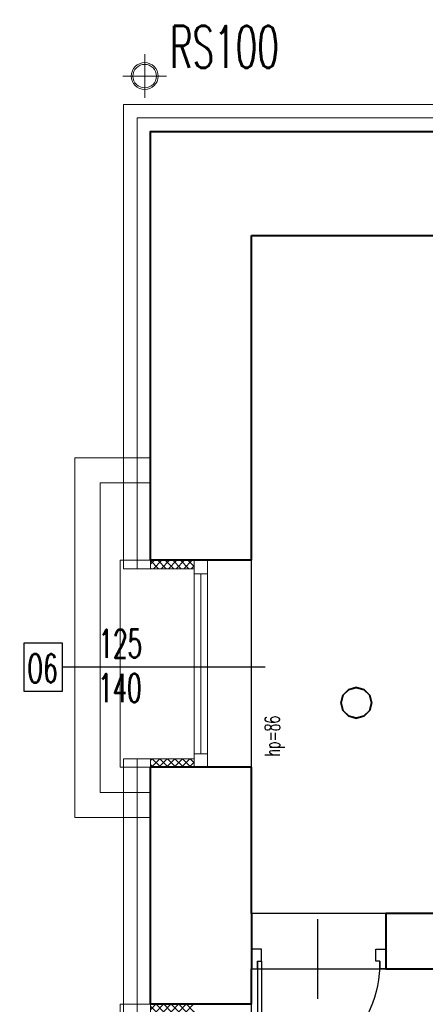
# Model space of a CAD drawing. Header units: millimetres. Extents: x -2616 to 3840, y -7331 to 10340.
# Tile 10 of 22: x 755 to 996, y 4962 to 5548. Entities that reach past the tile are written whole.
import ezdxf

# ---------------------------------------------------------------- set-up
doc = ezdxf.new("R2010")
doc.units = ezdxf.units.MM
for name, color, linetype, lineweight in [('#Warnice UG$0$0A_KONSTR', 8, 'Continuous', 40), ('#Warnice UG$0$0A_OCIEPLENIE', 8, 'Continuous', 0), ('#Warnice UG$0$0A_POMOCNICZE', 8, 'Continuous', 9), ('#Warnice UG$0$0A_STOLARKA', 8, 'Continuous', 9), ('#Warnice UG$0$A_WIDOK', 8, 'Continuous', 15)]:
    doc.layers.add(name, color=color, linetype=linetype, lineweight=lineweight)
for name, color, linetype in [('#Warnice UG$0$_a_drzwi', 8, 'Continuous'), ('#Warnice UG$0$Opisy', 8, 'Continuous'), ('DLX_BLD1_LUM', 5, 'Continuous'), ('PODKŁAD', 8, 'Continuous')]:
    doc.layers.add(name, color=color, linetype=linetype)
doc.styles.add('#Warnice UG$0$1', font='simplex.shx', dxfattribs={"width": 0.6})
pattern_1 = [(45, (-100, -60), (-2.24506403, 2.24506403), []), (135, (-100, -60), (-2.24506403, -2.24506403), [])]

# ---------------------------------------------------------------- blocks, each defined once
blk = doc.blocks.new('#Warnice UG$0$A$C372b6b25')
at = {"layer": '#Warnice UG$0$_a_drzwi'}
for p, q in [((3.33, -4.44), (3.33, 63.89)), ((5.56, -4.44), (5.56, 63.85)), ((37.04, 16.67), (37.04, -27.78)), ((0, 0), (3.33, 0)), ((3.33, 0), (3.33, -4.44)), ((3.33, -4.44), (5.56, -4.44)), ((5.56, -4.44), (5.56, -11.11)), ((69.44, -4.44), (69.44, -11.11)), ((71.67, -4.44), (69.44, -4.44)), ((71.67, 0), (71.67, -4.44)), ((75, 0), (71.67, 0)), ((5.56, -11.11), (0, -11.11)), ((69.44, -11.11), (75, -11.11))]:
    blk.add_line(p, q, dxfattribs=at)
for points in [[(0, 0), (0, -11.11)], [(75, 0), (75, -11.11)]]:
    blk.add_lwpolyline(points, dxfattribs=at)
blk.add_arc((3.33, -4.44), 68.33, 0, 90, dxfattribs=at)
blk = doc.blocks.new('#Warnice UG')
at = {"layer": '#Warnice UG$0$0A_OCIEPLENIE', "transparency": 33554687}
h = blk.add_hatch(dxfattribs=at)
h.set_pattern_fill('ANSI37', color=256)
h.set_pattern_definition(pattern_1)
h.paths.add_polyline_path([(12423.56, 11474.95), (12423.56, 11479.95), (12397.56, 11479.95), (12397.56, 11474.95)])
h.paths.add_polyline_path([(12397.56, 11361.95), (12397.56, 11356.95), (12423.56, 11356.95), (12423.56, 11361.95)])
h = blk.add_hatch(dxfattribs=at)
h.set_pattern_fill('ANSI37', color=256)
h.set_pattern_definition(pattern_1)
h.paths.add_polyline_path([(12423.56, 11210.95), (12423.56, 11215.95), (12397.56, 11215.95), (12397.56, 11210.95)])
h.paths.add_polyline_path([(12397.56, 11096.95), (12397.56, 11091.95), (12423.56, 11091.95), (12423.56, 11096.95)])
at = {"layer": '#Warnice UG$0$0A_KONSTR'}
for points in [[(12397.56, 11479.95), (12397.56, 11734.95), (12678.56, 11734.95)], [(12457.56, 11672.95), (12678.56, 11672.95)], [(12457.56, 11479.95), (12457.56, 11672.95)], [(12802.56, 11672.95), (12861.56, 11672.95), (12861.56, 11442.95), (12763.56, 11442.95), (12763.56, 11409.95), (12596.56, 11409.95), (12596.56, 11269.95), (12537.56, 11269.95)], [(12457.56, 11479.95), (12397.56, 11479.95)], [(12457.56, 11356.95), (12397.56, 11356.95)], [(12397.56, 11215.95), (12397.56, 11356.95)], [(12457.56, 11269.95), (12457.56, 11356.95)], [(12457.56, 11269.95), (12457.56, 11236.95)], [(12537.56, 11269.95), (12537.56, 11236.95)], [(12457.56, 11215.95), (12457.56, 11236.95)], [(12537.56, 11236.95), (12661.56, 11236.95)], [(12457.56, 11215.95), (12397.56, 11215.95)]]:
    blk.add_lwpolyline(points, dxfattribs=at)
at = {"layer": '#Warnice UG$0$0A_OCIEPLENIE'}
for points in [[(12397.56, 11479.95), (12397.56, 11474.95), (12381.56, 11474.95), (12381.56, 11750.95), (12683.56, 11750.95), (12683.56, 11734.95), (12678.56, 11734.95)], [(12397.56, 11474.95), (12423.56, 11474.95)], [(12397.56, 11215.95), (12397.56, 11210.95), (12381.56, 11210.95), (12381.56, 11361.95), (12397.56, 11361.95), (12397.56, 11356.95)], [(12397.56, 11361.95), (12423.56, 11361.95)]]:
    blk.add_lwpolyline(points, dxfattribs=at)
at = {"layer": '#Warnice UG$0$0A_OCIEPLENIE', "ltscale": 0.75}
for points in [[(12389.56, 11474.95), (12389.56, 11742.95), (12683.56, 11742.95)], [(12389.56, 11361.95), (12389.56, 11210.95)]]:
    blk.add_lwpolyline(points, dxfattribs=at)
at = {"layer": '#Warnice UG$0$0A_POMOCNICZE', "ltscale": 3}
for points in [[(12397.56, 11540.95), (12352.56, 11540.95), (12352.56, 11326.95), (12397.56, 11326.95)], [(12397.56, 11525.95), (12367.56, 11525.95), (12367.56, 11341.95), (12397.56, 11341.95)]]:
    blk.add_lwpolyline(points, dxfattribs=at)
at = {"layer": '#Warnice UG$0$0A_STOLARKA'}
for p, q in [((12423.56, 11479.95), (12423.56, 11356.95)), ((12431.56, 11479.95), (12431.56, 11356.95)), ((12427.56, 11471.95), (12427.56, 11364.95))]:
    blk.add_line(p, q, dxfattribs=at)
for points in [[(12457.56, 11356.95), (12457.56, 11479.95), (12379.56, 11479.95), (12379.56, 11356.95)], [(12423.56, 11471.95), (12431.56, 11471.95), (12431.56, 11479.95), (12423.56, 11479.95)], [(12423.56, 11356.95), (12431.56, 11356.95), (12431.56, 11364.95), (12423.56, 11364.95)], [(12457.56, 11091.95), (12457.56, 11215.95), (12379.56, 11215.95), (12379.56, 11091.95)]]:
    blk.add_lwpolyline(points, close=True, dxfattribs=at)
at = {"layer": '#Warnice UG$0$A_WIDOK', "ltscale": 10}
for points in [[(12394.15, 11754.81), (12394.15, 11780.81)], [(12407.15, 11767.81), (12381.15, 11767.81)]]:
    blk.add_lwpolyline(points, dxfattribs=at)
at = {"layer": '#Warnice UG$0$A_WIDOK'}
blk.add_circle((12394.15, 11767.81), 8, dxfattribs=at)
at = {"layer": '#Warnice UG$0$A_WIDOK', "ltscale": 10}
blk.add_circle((12394.15, 11767.81), 7, dxfattribs=at)
at = {"layer": '#Warnice UG$0$Opisy'}
blk.add_line((12465.69, 11416.45), (12344.95, 11416.45), dxfattribs=at)
blk.add_lwpolyline([(12322.37, 11402), (12322.37, 11430.9), (12344.95, 11430.9), (12344.95, 11402)], close=True, dxfattribs=at)
at = {"layer": 'Defpoints'}
for points in [[(12457.56, 11672.95), (12861.56, 11672.95), (12861.56, 11442.95), (12763.56, 11442.95), (12763.56, 11409.95), (12596.56, 11409.95), (12596.56, 11269.95), (12457.56, 11269.95)], [(12457.56, 11236.95), (14314.56, 11236.95), (14314.56, 11081.95), (12457.56, 11081.95)]]:
    blk.add_lwpolyline(points, close=True, dxfattribs=at)
at = {"layer": '#Warnice UG$0$_a_drzwi', "xscale": -1.066666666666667, "yscale": 1.066666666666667, "zscale": 1.066666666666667, "rotation": 180}
blk.add_blockref('#Warnice UG$0$A$C372b6b25', (12457.56, 11236.95), dxfattribs=at)
at = {"layer": '#Warnice UG$0$A_WIDOK', "insert": (12441.48, 11785.17), "char_height": 25, "width": 158.6274, "attachment_point": 5, "rotation": 0, "style": '#Warnice UG$0$1'}
blk.add_mtext('RS100', dxfattribs=at)
at = {"layer": '#Warnice UG$0$Opisy', "char_height": 16.8, "width": 158.6274, "attachment_point": 5, "style": '#Warnice UG$0$1'}
for s, insert in [('125', (12379.62, 11430.44)), ('O6', (12333.31, 11415.73)), ('140', (12379.33, 11404.02))]:
    blk.add_mtext(s, dxfattribs=dict(at, insert=insert))
at = {"layer": '#Warnice UG$0$Opisy', "insert": (12471.5, 11308.17), "char_height": 9, "width": 158.6274, "attachment_point": 5, "rotation": 90, "line_spacing_factor": 0.7, "style": '#Warnice UG$0$1'}
blk.add_mtext('\\pxqr;hp=86', dxfattribs=at)

msp = doc.modelspace()

# ---------------------------------------------------------------- linework, layer by layer
at = {"layer": 'DLX_BLD1_LUM'}
for points in [[(947.25, 5145.98, 0), (946.01, 5141.35, 0)], [(946.01, 5141.35, 0), (947.25, 5145.98, 0)], [(946.01, 5141.35, 0), (947.25, 5145.98, 0)], [(947.25, 5145.98, 0), (946.01, 5141.35, 0)], [(947.47, 5145.85, 0), (946.26, 5141.35, 0)], [(946.26, 5141.35, 0), (947.47, 5145.85, 0)], [(950.64, 5149.37, 0), (947.25, 5145.98, 0)], [(947.25, 5145.98, 0), (950.64, 5149.37, 0)], [(947.25, 5145.98, 0), (950.64, 5149.37, 0)], [(950.64, 5149.37, 0), (947.25, 5145.98, 0)], [(947.25, 5145.98, 0), (947.25, 5145.98, 0)], [(947.25, 5145.98, 0), (947.25, 5145.98, 0)], [(950.76, 5149.15, 0), (947.47, 5145.85, 0)], [(947.47, 5145.85, 0), (950.76, 5149.15, 0)], [(955.26, 5150.6, 0), (950.64, 5149.37, 0)], [(950.64, 5149.37, 0), (955.26, 5150.6, 0)], [(950.64, 5149.37, 0), (955.26, 5150.6, 0)], [(955.26, 5150.6, 0), (950.64, 5149.37, 0)], [(950.64, 5149.37, 0), (950.64, 5149.37, 0)], [(950.64, 5149.37, 0), (950.64, 5149.37, 0)], [(955.26, 5150.35, 0), (950.76, 5149.15, 0)], [(950.76, 5149.15, 0), (955.26, 5150.35, 0)], [(959.89, 5149.37, 0), (955.26, 5150.6, 0)], [(955.26, 5150.6, 0), (955.26, 5150.6, 0)], [(955.26, 5150.6, 0), (959.89, 5149.37, 0)], [(955.26, 5150.6, 0), (955.26, 5150.6, 0)], [(955.26, 5150.6, 0), (959.89, 5149.37, 0)], [(959.89, 5149.37, 0), (955.26, 5150.6, 0)], [(959.76, 5149.15, 0), (955.26, 5150.35, 0)], [(955.26, 5150.35, 0), (959.76, 5149.15, 0)], [(963.06, 5145.85, 0), (959.76, 5149.15, 0)], [(959.76, 5149.15, 0), (963.06, 5145.85, 0)], [(963.27, 5145.98, 0), (959.89, 5149.37, 0)], [(959.89, 5149.37, 0), (959.89, 5149.37, 0)], [(959.89, 5149.37, 0), (963.27, 5145.98, 0)], [(959.89, 5149.37, 0), (959.89, 5149.37, 0)], [(959.89, 5149.37, 0), (963.27, 5145.98, 0)], [(963.27, 5145.98, 0), (959.89, 5149.37, 0)], [(964.26, 5141.35, 0), (963.06, 5145.85, 0)], [(963.06, 5145.85, 0), (964.26, 5141.35, 0)], [(964.51, 5141.35, 0), (963.27, 5145.98, 0)], [(963.27, 5145.98, 0), (963.27, 5145.98, 0)], [(963.27, 5145.98, 0), (964.51, 5141.35, 0)], [(963.27, 5145.98, 0), (963.27, 5145.98, 0)], [(963.27, 5145.98, 0), (964.51, 5141.35, 0)], [(964.51, 5141.35, 0), (963.27, 5145.98, 0)], [(946.01, 5141.35, 0), (946.01, 5141.35, 0)], [(946.01, 5141.35, 0), (947.25, 5136.73, 0)], [(947.25, 5136.73, 0), (946.01, 5141.35, 0)], [(946.01, 5141.35, 0), (946.01, 5141.35, 0)], [(947.25, 5136.73, 0), (946.01, 5141.35, 0)], [(946.01, 5141.35, 0), (947.25, 5136.73, 0)], [(946.26, 5141.35, 0), (947.47, 5136.85, 0)], [(947.47, 5136.85, 0), (946.26, 5141.35, 0)], [(963.06, 5136.85, 0), (964.26, 5141.35, 0)], [(964.26, 5141.35, 0), (963.06, 5136.85, 0)], [(963.27, 5136.73, 0), (964.51, 5141.35, 0)], [(964.51, 5141.35, 0), (963.27, 5136.73, 0)], [(964.51, 5141.35, 0), (963.27, 5136.73, 0)], [(963.27, 5136.73, 0), (964.51, 5141.35, 0)], [(964.51, 5141.35, 0), (964.51, 5141.35, 0)], [(964.51, 5141.35, 0), (964.51, 5141.35, 0)], [(947.25, 5136.73, 0), (947.25, 5136.73, 0)], [(947.25, 5136.73, 0), (950.64, 5133.34, 0)], [(950.64, 5133.34, 0), (947.25, 5136.73, 0)], [(947.25, 5136.73, 0), (947.25, 5136.73, 0)], [(950.64, 5133.34, 0), (947.25, 5136.73, 0)], [(947.25, 5136.73, 0), (950.64, 5133.34, 0)], [(947.47, 5136.85, 0), (950.76, 5133.56, 0)], [(950.76, 5133.56, 0), (947.47, 5136.85, 0)], [(959.76, 5133.56, 0), (963.06, 5136.85, 0)], [(963.06, 5136.85, 0), (959.76, 5133.56, 0)], [(959.89, 5133.34, 0), (963.27, 5136.73, 0)], [(963.27, 5136.73, 0), (959.89, 5133.34, 0)], [(963.27, 5136.73, 0), (959.89, 5133.34, 0)], [(959.89, 5133.34, 0), (963.27, 5136.73, 0)], [(963.27, 5136.73, 0), (963.27, 5136.73, 0)], [(963.27, 5136.73, 0), (963.27, 5136.73, 0)], [(950.64, 5133.34, 0), (950.64, 5133.34, 0)], [(950.64, 5133.34, 0), (955.26, 5132.1, 0)], [(955.26, 5132.1, 0), (950.64, 5133.34, 0)], [(950.64, 5133.34, 0), (950.64, 5133.34, 0)], [(955.26, 5132.1, 0), (950.64, 5133.34, 0)], [(950.64, 5133.34, 0), (955.26, 5132.1, 0)], [(950.76, 5133.56, 0), (955.26, 5132.35, 0)], [(955.26, 5132.35, 0), (950.76, 5133.56, 0)], [(955.26, 5132.35, 0), (959.76, 5133.56, 0)], [(959.76, 5133.56, 0), (955.26, 5132.35, 0)], [(955.26, 5132.1, 0), (959.89, 5133.34, 0)], [(959.89, 5133.34, 0), (955.26, 5132.1, 0)], [(959.89, 5133.34, 0), (955.26, 5132.1, 0)], [(955.26, 5132.1, 0), (959.89, 5133.34, 0)], [(955.26, 5132.1, 0), (955.26, 5132.1, 0)], [(955.26, 5132.1, 0), (955.26, 5132.1, 0)], [(959.89, 5133.34, 0), (959.89, 5133.34, 0)], [(959.89, 5133.34, 0), (959.89, 5133.34, 0)]]:
    msp.add_polyline3d(points, dxfattribs=at)

# ---------------------------------------------------------------- block references
at = {"layer": 'PODKŁAD'}
msp.add_blockref('#Warnice UG', (-11564.68, -6253.84), dxfattribs=at)

doc.saveas('drawing.dxf')
